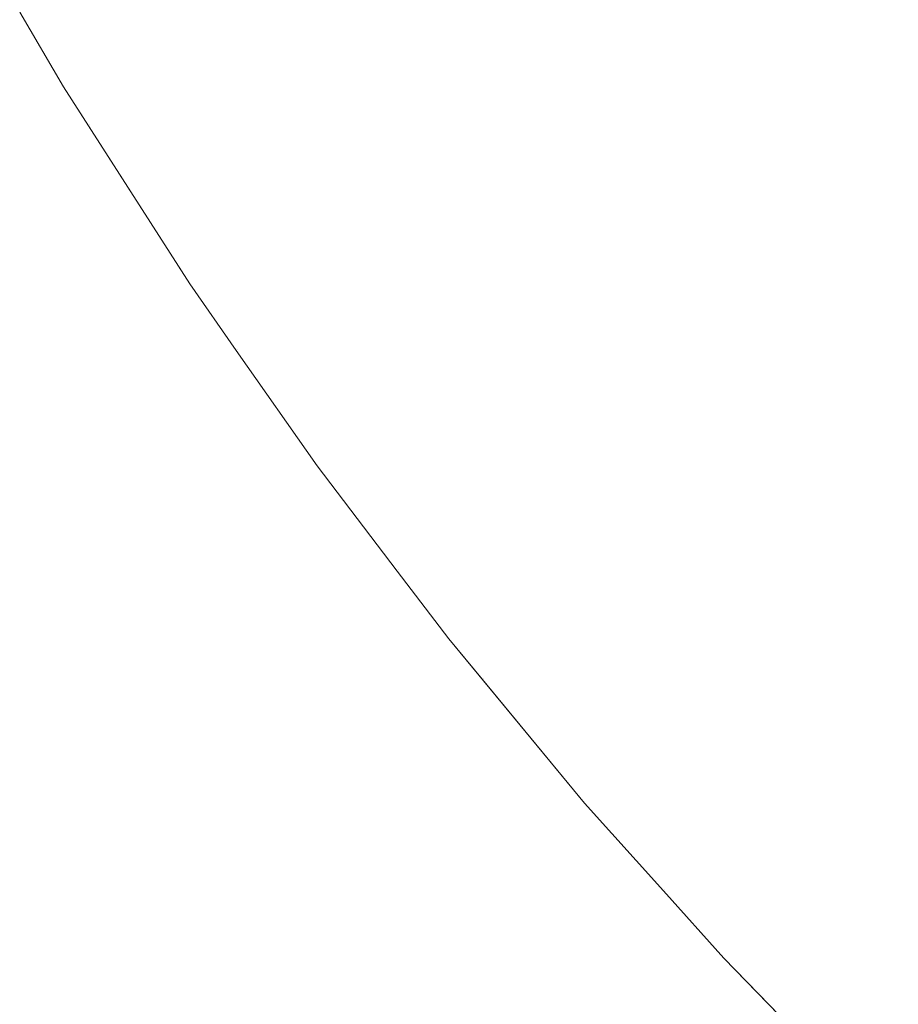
# Model space of a CAD drawing. Header units: centimetres. Extents: x -21.6 to 22.7, y 4.2 to 6.
# Tile 2 of 256: x -21.5711 to -21.5556, y 4.2247 to 4.2421. Entities that reach past the tile are written whole.
import ezdxf

# ---------------------------------------------------------------- set-up
doc = ezdxf.new("R2010")
doc.units = ezdxf.units.CM
doc.header["$LTSCALE"] = 2.54
doc.layers.add('Lucido design-1', color=7, linetype='Continuous')

# ---------------------------------------------------------------- blocks, each defined once
blk = doc.blocks.new('Gruppo-3-1')
at = {"color": 7, "linetype": 'Continuous', "lineweight": 9}
for points, invisible_edges in [([(-21.561847, 4.244675, -2276.277736), (-21.562683, 4.243881, -2276.280418), (-21.561471, 4.242083, -2276.280418), (-21.560653, 4.242903, -2276.277736)], 15), ([(-21.561847, 4.244675, -2276.966604), (-21.560653, 4.242903, -2276.966604), (-21.561471, 4.242083, -2276.963922), (-21.562683, 4.243881, -2276.963922)], 15), ([(-21.558885, 4.244673, -2276.272546), (-21.55979, 4.243767, -2276.275111), (-21.558563, 4.242038, -2276.275111), (-21.557677, 4.242972, -2276.272546)], 15), ([(-21.558563, 4.242038, -2276.969229), (-21.55979, 4.243767, -2276.969229), (-21.558885, 4.244673, -2276.971794), (-21.557677, 4.242972, -2276.971794)], 15), ([(-21.569049, 4.244002, -2276.297555), (-21.567869, 4.242058, -2276.297555), (-21.567336, 4.242539, -2276.29459), (-21.568507, 4.244467, -2276.29459)], 15), ([(-21.567336, 4.242539, -2276.94975), (-21.567869, 4.242058, -2276.946785), (-21.569049, 4.244002, -2276.946785), (-21.568507, 4.244467, -2276.94975)], 15), ([(-21.564897, 4.241776, -2276.288781), (-21.564209, 4.24243, -2276.285944), (-21.565398, 4.244287, -2276.285944), (-21.566099, 4.243655, -2276.288781)], 15), ([(-21.564897, 4.241776, -2276.955559), (-21.566099, 4.243655, -2276.955559), (-21.565398, 4.244287, -2276.958396), (-21.564209, 4.24243, -2276.958396)], 15), ([(-21.569532, 4.243589, -2276.300554), (-21.568342, 4.241631, -2276.300554), (-21.567869, 4.242058, -2276.297555), (-21.569049, 4.244002, -2276.297555)], 15), ([(-21.569532, 4.243589, -2276.943786), (-21.569049, 4.244002, -2276.946785), (-21.567869, 4.242058, -2276.946785), (-21.568342, 4.241631, -2276.943786)], 15), ([(-21.556418, 4.241289, -2276.272546), (-21.555515, 4.242293, -2276.270043), (-21.556753, 4.243947, -2276.270043), (-21.557677, 4.242972, -2276.272546)], 15), ([(-21.556753, 4.243947, -2276.974297), (-21.555515, 4.242293, -2276.974297), (-21.556418, 4.241289, -2276.971794), (-21.557677, 4.242972, -2276.971794)], 15), ([(-21.562243, 4.241311, -2276.283155), (-21.561471, 4.242083, -2276.280418), (-21.562683, 4.243881, -2276.280418), (-21.563471, 4.243132, -2276.283155)], 15), ([(-21.562683, 4.243881, -2276.963922), (-21.561471, 4.242083, -2276.963922), (-21.562243, 4.241311, -2276.961185), (-21.563471, 4.243132, -2276.961185)], 15), ([(-21.559406, 4.241147, -2276.277736), (-21.558563, 4.242038, -2276.275111), (-21.55979, 4.243767, -2276.275111), (-21.560653, 4.242903, -2276.277736)], 15), ([(-21.559406, 4.241147, -2276.966604), (-21.560653, 4.242903, -2276.966604), (-21.55979, 4.243767, -2276.969229), (-21.558563, 4.242038, -2276.969229)], 15), ([(-21.569953, 4.243228, -2276.303583), (-21.568756, 4.241258, -2276.303583), (-21.568342, 4.241631, -2276.300554), (-21.569532, 4.243589, -2276.300554)], 15), ([(-21.568342, 4.241631, -2276.943786), (-21.568756, 4.241258, -2276.940757), (-21.569953, 4.243228, -2276.940757), (-21.569532, 4.243589, -2276.943786)], 15), ([(-21.566099, 4.243655, -2276.288781), (-21.566745, 4.243072, -2276.291665), (-21.565531, 4.241174, -2276.291665), (-21.564897, 4.241776, -2276.288781)], 15), ([(-21.565531, 4.241174, -2276.952675), (-21.566745, 4.243072, -2276.952675), (-21.566099, 4.243655, -2276.955559), (-21.564897, 4.241776, -2276.955559)], 15), ([(-21.570311, 4.242921, -2276.30664), (-21.569108, 4.24094, -2276.30664), (-21.568756, 4.241258, -2276.303583), (-21.569953, 4.243228, -2276.303583)], 15), ([(-21.570311, 4.242921, -2276.9377), (-21.569953, 4.243228, -2276.940757), (-21.568756, 4.241258, -2276.940757), (-21.569108, 4.24094, -2276.9377)], 15), ([(-21.56611, 4.240623, -2276.29459), (-21.565531, 4.241174, -2276.291665), (-21.566745, 4.243072, -2276.291665), (-21.567336, 4.242539, -2276.29459)], 15), ([(-21.56611, 4.240623, -2276.94975), (-21.567336, 4.242539, -2276.94975), (-21.566745, 4.243072, -2276.952675), (-21.565531, 4.241174, -2276.952675)], 15), ([(-21.563471, 4.243132, -2276.283155), (-21.564209, 4.24243, -2276.285944), (-21.562967, 4.240586, -2276.285944), (-21.562243, 4.241311, -2276.283155)], 15), ([(-21.563471, 4.243132, -2276.961185), (-21.562243, 4.241311, -2276.961185), (-21.562967, 4.240586, -2276.958396), (-21.564209, 4.24243, -2276.958396)], 15), ([(-21.570606, 4.242669, -2276.309719), (-21.569397, 4.240679, -2276.309719), (-21.569108, 4.24094, -2276.30664), (-21.570311, 4.242921, -2276.30664)], 15), ([(-21.569108, 4.24094, -2276.9377), (-21.569397, 4.240679, -2276.934621), (-21.570606, 4.242669, -2276.934621), (-21.570311, 4.242921, -2276.9377)], 15), ([(-21.560653, 4.242903, -2276.277736), (-21.561471, 4.242083, -2276.280418), (-21.560207, 4.240303, -2276.280418), (-21.559406, 4.241147, -2276.277736)], 15), ([(-21.560207, 4.240303, -2276.963922), (-21.561471, 4.242083, -2276.963922), (-21.560653, 4.242903, -2276.966604), (-21.559406, 4.241147, -2276.966604)], 15), ([(-21.557677, 4.242972, -2276.272546), (-21.558563, 4.242038, -2276.275111), (-21.557283, 4.240328, -2276.275111), (-21.556418, 4.241289, -2276.272546)], 15), ([(-21.557677, 4.242972, -2276.971794), (-21.556418, 4.241289, -2276.971794), (-21.557283, 4.240328, -2276.969229), (-21.558563, 4.242038, -2276.969229)], 15), ([(-21.570836, 4.242472, -2276.312816), (-21.569623, 4.240475, -2276.312816), (-21.569397, 4.240679, -2276.309719), (-21.570606, 4.242669, -2276.309719)], 15), ([(-21.570836, 4.242472, -2276.931524), (-21.570606, 4.242669, -2276.934621), (-21.569397, 4.240679, -2276.934621), (-21.569623, 4.240475, -2276.931524)], 15), ([(-21.567336, 4.242539, -2276.29459), (-21.567869, 4.242058, -2276.297555), (-21.566632, 4.240126, -2276.297555), (-21.56611, 4.240623, -2276.29459)], 15), ([(-21.566632, 4.240126, -2276.946785), (-21.567869, 4.242058, -2276.946785), (-21.567336, 4.242539, -2276.94975), (-21.56611, 4.240623, -2276.94975)], 15), ([(-21.5711, 4.242246, -2276.319046), (-21.569882, 4.240241, -2276.319046), (-21.569785, 4.240329, -2276.315926), (-21.571001, 4.242331, -2276.315926)], 15), ([(-21.5711, 4.242246, -2276.925294), (-21.571001, 4.242331, -2276.928414), (-21.569785, 4.240329, -2276.928414), (-21.569882, 4.240241, -2276.925294)], 15), ([(-21.571001, 4.242331, -2276.315926), (-21.569785, 4.240329, -2276.315926), (-21.569623, 4.240475, -2276.312816), (-21.570836, 4.242472, -2276.312816)], 15), ([(-21.569623, 4.240475, -2276.931524), (-21.569785, 4.240329, -2276.928414), (-21.571001, 4.242331, -2276.928414), (-21.570836, 4.242472, -2276.931524)], 15), ([(-21.56364, 4.239912, -2276.288781), (-21.562967, 4.240586, -2276.285944), (-21.564209, 4.24243, -2276.285944), (-21.564897, 4.241776, -2276.288781)], 15), ([(-21.564209, 4.24243, -2276.958396), (-21.562967, 4.240586, -2276.958396), (-21.56364, 4.239912, -2276.955559), (-21.564897, 4.241776, -2276.955559)], 15), ([(-21.5711, 4.242246, -2276.319046), (-21.571116, 4.242227, -2276.32217), (-21.570345, 4.240908, -2276.32217)], 9), ([(-21.570345, 4.240908, -2276.92217), (-21.571116, 4.242227, -2276.92217), (-21.5711, 4.242246, -2276.925294)], 10), ([(-21.571116, 4.242227, -2276.92217), (-21.570345, 4.240908, -2276.92217), (-21.570345, 4.240908, -2276.32217), (-21.571116, 4.242227, -2276.32217)], 10), ([(-21.570345, 4.240908, -2276.32217), (-21.569882, 4.240241, -2276.319046), (-21.5711, 4.242246, -2276.319046)], 11), ([(-21.5711, 4.242246, -2276.925294), (-21.569882, 4.240241, -2276.925294), (-21.570345, 4.240908, -2276.92217)], 11), ([(-21.555108, 4.239628, -2276.272546), (-21.554227, 4.24066, -2276.270043), (-21.555515, 4.242293, -2276.270043), (-21.556418, 4.241289, -2276.272546)], 15), ([(-21.555108, 4.239628, -2276.971794), (-21.556418, 4.241289, -2276.971794), (-21.555515, 4.242293, -2276.974297), (-21.554227, 4.24066, -2276.974297)], 15), ([(-21.567097, 4.239684, -2276.300554), (-21.566632, 4.240126, -2276.297555), (-21.567869, 4.242058, -2276.297555), (-21.568342, 4.241631, -2276.300554)], 15), ([(-21.567097, 4.239684, -2276.943786), (-21.568342, 4.241631, -2276.943786), (-21.567869, 4.242058, -2276.946785), (-21.566632, 4.240126, -2276.946785)], 15), ([(-21.560962, 4.239506, -2276.283155), (-21.560207, 4.240303, -2276.280418), (-21.561471, 4.242083, -2276.280418), (-21.562243, 4.241311, -2276.283155)], 15), ([(-21.560962, 4.239506, -2276.961185), (-21.562243, 4.241311, -2276.961185), (-21.561471, 4.242083, -2276.963922), (-21.560207, 4.240303, -2276.963922)], 15), ([(-21.558107, 4.239411, -2276.277736), (-21.557283, 4.240328, -2276.275111), (-21.558563, 4.242038, -2276.275111), (-21.559406, 4.241147, -2276.277736)], 15), ([(-21.558563, 4.242038, -2276.969229), (-21.557283, 4.240328, -2276.969229), (-21.558107, 4.239411, -2276.966604), (-21.559406, 4.241147, -2276.966604)], 15), ([(-21.568342, 4.241631, -2276.300554), (-21.568756, 4.241258, -2276.303583), (-21.567503, 4.239299, -2276.303583), (-21.567097, 4.239684, -2276.300554)], 15), ([(-21.567503, 4.239299, -2276.940757), (-21.568756, 4.241258, -2276.940757), (-21.568342, 4.241631, -2276.943786), (-21.567097, 4.239684, -2276.943786)], 15), ([(-21.564897, 4.241776, -2276.288781), (-21.565531, 4.241174, -2276.291665), (-21.564261, 4.23929, -2276.291665), (-21.56364, 4.239912, -2276.288781)], 15), ([(-21.564897, 4.241776, -2276.955559), (-21.56364, 4.239912, -2276.955559), (-21.564261, 4.23929, -2276.952675), (-21.565531, 4.241174, -2276.952675)], 15), ([(-21.562243, 4.241311, -2276.283155), (-21.562967, 4.240586, -2276.285944), (-21.56167, 4.23876, -2276.285944), (-21.560962, 4.239506, -2276.283155)], 15), ([(-21.56167, 4.23876, -2276.958396), (-21.562967, 4.240586, -2276.958396), (-21.562243, 4.241311, -2276.961185), (-21.560962, 4.239506, -2276.961185)], 15), ([(-21.556418, 4.241289, -2276.272546), (-21.557283, 4.240328, -2276.275111), (-21.555951, 4.238639, -2276.275111), (-21.555108, 4.239628, -2276.272546)], 15), ([(-21.555951, 4.238639, -2276.969229), (-21.557283, 4.240328, -2276.969229), (-21.556418, 4.241289, -2276.971794), (-21.555108, 4.239628, -2276.971794)], 15), ([(-21.567848, 4.238971, -2276.30664), (-21.567503, 4.239299, -2276.303583), (-21.568756, 4.241258, -2276.303583), (-21.569108, 4.24094, -2276.30664)], 15), ([(-21.567848, 4.238971, -2276.9377), (-21.569108, 4.24094, -2276.9377), (-21.568756, 4.241258, -2276.940757), (-21.567503, 4.239299, -2276.940757)], 15), ([(-21.564828, 4.238722, -2276.29459), (-21.564261, 4.23929, -2276.291665), (-21.565531, 4.241174, -2276.291665), (-21.56611, 4.240623, -2276.29459)], 15), ([(-21.565531, 4.241174, -2276.952675), (-21.564261, 4.23929, -2276.952675), (-21.564828, 4.238722, -2276.94975), (-21.56611, 4.240623, -2276.94975)], 15), ([(-21.559406, 4.241147, -2276.277736), (-21.560207, 4.240303, -2276.280418), (-21.558889, 4.238542, -2276.280418), (-21.558107, 4.239411, -2276.277736)], 15), ([(-21.559406, 4.241147, -2276.966604), (-21.558107, 4.239411, -2276.966604), (-21.558889, 4.238542, -2276.963922), (-21.560207, 4.240303, -2276.963922)], 15), ([(-21.569108, 4.24094, -2276.30664), (-21.569397, 4.240679, -2276.309719), (-21.568132, 4.238701, -2276.309719), (-21.567848, 4.238971, -2276.30664)], 15), ([(-21.568132, 4.238701, -2276.934621), (-21.569397, 4.240679, -2276.934621), (-21.569108, 4.24094, -2276.9377), (-21.567848, 4.238971, -2276.9377)], 15), ([(-21.570345, 4.240908, -2276.32217), (-21.569903, 4.240219, -2276.32217), (-21.569882, 4.240241, -2276.319046)], 10), ([(-21.570345, 4.240908, -2276.92217), (-21.568114, 4.237427, -2276.92217), (-21.568114, 4.237427, -2276.32217), (-21.569903, 4.240219, -2276.32217)], 10), ([(-21.569903, 4.240219, -2276.32217), (-21.570345, 4.240908, -2276.32217), (-21.570345, 4.240908, -2276.92217)], 10), ([(-21.568114, 4.237427, -2276.92217), (-21.570345, 4.240908, -2276.92217), (-21.569882, 4.240241, -2276.925294), (-21.568607, 4.238249, -2276.925294)], 14), ([(-21.568353, 4.238491, -2276.312816), (-21.568132, 4.238701, -2276.309719), (-21.569397, 4.240679, -2276.309719), (-21.569623, 4.240475, -2276.312816)], 15), ([(-21.568353, 4.238491, -2276.931524), (-21.569623, 4.240475, -2276.931524), (-21.569397, 4.240679, -2276.934621), (-21.568132, 4.238701, -2276.934621)], 15), ([(-21.56611, 4.240623, -2276.29459), (-21.566632, 4.240126, -2276.297555), (-21.56534, 4.238209, -2276.297555), (-21.564828, 4.238722, -2276.29459)], 15), ([(-21.56611, 4.240623, -2276.94975), (-21.564828, 4.238722, -2276.94975), (-21.56534, 4.238209, -2276.946785), (-21.566632, 4.240126, -2276.946785)], 15), ([(-21.562328, 4.238065, -2276.288781), (-21.56167, 4.23876, -2276.285944), (-21.562967, 4.240586, -2276.285944), (-21.56364, 4.239912, -2276.288781)], 15), ([(-21.562328, 4.238065, -2276.955559), (-21.56364, 4.239912, -2276.955559), (-21.562967, 4.240586, -2276.958396), (-21.56167, 4.23876, -2276.958396)], 15), ([(-21.569623, 4.240475, -2276.312816), (-21.569785, 4.240329, -2276.315926), (-21.568512, 4.23834, -2276.315926), (-21.568353, 4.238491, -2276.312816)], 15), ([(-21.568512, 4.23834, -2276.928414), (-21.569785, 4.240329, -2276.928414), (-21.569623, 4.240475, -2276.931524), (-21.568353, 4.238491, -2276.931524)], 15), ([(-21.569882, 4.240241, -2276.319046), (-21.569903, 4.240219, -2276.32217), (-21.568114, 4.237427, -2276.32217), (-21.568607, 4.238249, -2276.319046)], 13), ([(-21.568607, 4.238249, -2276.319046), (-21.568512, 4.23834, -2276.315926), (-21.569785, 4.240329, -2276.315926), (-21.569882, 4.240241, -2276.319046)], 15), ([(-21.568607, 4.238249, -2276.925294), (-21.569882, 4.240241, -2276.925294), (-21.569785, 4.240329, -2276.928414), (-21.568512, 4.23834, -2276.928414)], 15), ([(-21.559627, 4.237722, -2276.283155), (-21.558889, 4.238542, -2276.280418), (-21.560207, 4.240303, -2276.280418), (-21.560962, 4.239506, -2276.283155)], 15), ([(-21.560207, 4.240303, -2276.963922), (-21.558889, 4.238542, -2276.963922), (-21.559627, 4.237722, -2276.961185), (-21.560962, 4.239506, -2276.961185)], 15), ([(-21.556755, 4.237697, -2276.277736), (-21.555951, 4.238639, -2276.275111), (-21.557283, 4.240328, -2276.275111), (-21.558107, 4.239411, -2276.277736)], 15), ([(-21.556755, 4.237697, -2276.966604), (-21.558107, 4.239411, -2276.966604), (-21.557283, 4.240328, -2276.969229), (-21.555951, 4.238639, -2276.969229)], 15), ([(-21.565796, 4.237753, -2276.300554), (-21.56534, 4.238209, -2276.297555), (-21.566632, 4.240126, -2276.297555), (-21.567097, 4.239684, -2276.300554)], 15), ([(-21.566632, 4.240126, -2276.946785), (-21.56534, 4.238209, -2276.946785), (-21.565796, 4.237753, -2276.943786), (-21.567097, 4.239684, -2276.943786)], 15), ([(-21.56364, 4.239912, -2276.288781), (-21.564261, 4.23929, -2276.291665), (-21.562936, 4.237424, -2276.291665), (-21.562328, 4.238065, -2276.288781)], 15), ([(-21.562936, 4.237424, -2276.952675), (-21.564261, 4.23929, -2276.952675), (-21.56364, 4.239912, -2276.955559), (-21.562328, 4.238065, -2276.955559)], 15), ([(-21.567097, 4.239684, -2276.300554), (-21.567503, 4.239299, -2276.303583), (-21.566193, 4.237356, -2276.303583), (-21.565796, 4.237753, -2276.300554)], 15), ([(-21.567097, 4.239684, -2276.943786), (-21.565796, 4.237753, -2276.943786), (-21.566193, 4.237356, -2276.940757), (-21.567503, 4.239299, -2276.940757)], 15), ([(-21.555108, 4.239628, -2276.272546), (-21.555951, 4.238639, -2276.275111), (-21.554568, 4.236975, -2276.275111), (-21.553747, 4.237991, -2276.272546)], 15), ([(-21.555108, 4.239628, -2276.971794), (-21.553747, 4.237991, -2276.971794), (-21.554568, 4.236975, -2276.969229), (-21.555951, 4.238639, -2276.969229)], 15), ([(-21.560962, 4.239506, -2276.283155), (-21.56167, 4.23876, -2276.285944), (-21.560318, 4.236953, -2276.285944), (-21.559627, 4.237722, -2276.283155)], 15), ([(-21.560962, 4.239506, -2276.961185), (-21.559627, 4.237722, -2276.961185), (-21.560318, 4.236953, -2276.958396), (-21.56167, 4.23876, -2276.958396)], 15), ([(-21.558107, 4.239411, -2276.277736), (-21.558889, 4.238542, -2276.280418), (-21.557518, 4.236803, -2276.280418), (-21.556755, 4.237697, -2276.277736)], 15), ([(-21.557518, 4.236803, -2276.963922), (-21.558889, 4.238542, -2276.963922), (-21.558107, 4.239411, -2276.966604), (-21.556755, 4.237697, -2276.966604)], 15), ([(-21.566531, 4.237017, -2276.30664), (-21.566193, 4.237356, -2276.303583), (-21.567503, 4.239299, -2276.303583), (-21.567848, 4.238971, -2276.30664)], 15), ([(-21.567503, 4.239299, -2276.940757), (-21.566193, 4.237356, -2276.940757), (-21.566531, 4.237017, -2276.9377), (-21.567848, 4.238971, -2276.9377)], 15), ([(-21.563491, 4.236838, -2276.29459), (-21.562936, 4.237424, -2276.291665), (-21.564261, 4.23929, -2276.291665), (-21.564828, 4.238722, -2276.29459)], 15), ([(-21.563491, 4.236838, -2276.94975), (-21.564828, 4.238722, -2276.94975), (-21.564261, 4.23929, -2276.952675), (-21.562936, 4.237424, -2276.952675)], 15), ([(-21.567848, 4.238971, -2276.30664), (-21.568132, 4.238701, -2276.309719), (-21.566809, 4.236739, -2276.309719), (-21.566531, 4.237017, -2276.30664)], 15), ([(-21.567848, 4.238971, -2276.9377), (-21.566531, 4.237017, -2276.9377), (-21.566809, 4.236739, -2276.934621), (-21.568132, 4.238701, -2276.934621)], 15), ([(-21.567026, 4.236521, -2276.312816), (-21.566809, 4.236739, -2276.309719), (-21.568132, 4.238701, -2276.309719), (-21.568353, 4.238491, -2276.312816)], 15), ([(-21.568132, 4.238701, -2276.934621), (-21.566809, 4.236739, -2276.934621), (-21.567026, 4.236521, -2276.931524), (-21.568353, 4.238491, -2276.931524)], 15), ([(-21.564828, 4.238722, -2276.29459), (-21.56534, 4.238209, -2276.297555), (-21.563992, 4.23631, -2276.297555), (-21.563491, 4.236838, -2276.29459)], 15), ([(-21.563992, 4.23631, -2276.946785), (-21.56534, 4.238209, -2276.946785), (-21.564828, 4.238722, -2276.94975), (-21.563491, 4.236838, -2276.94975)], 15), ([(-21.560961, 4.236238, -2276.288781), (-21.560318, 4.236953, -2276.285944), (-21.56167, 4.23876, -2276.285944), (-21.562328, 4.238065, -2276.288781)], 15), ([(-21.56167, 4.23876, -2276.958396), (-21.560318, 4.236953, -2276.958396), (-21.560961, 4.236238, -2276.955559), (-21.562328, 4.238065, -2276.955559)], 15), ([(-21.558237, 4.23596, -2276.283155), (-21.557518, 4.236803, -2276.280418), (-21.558889, 4.238542, -2276.280418), (-21.559627, 4.237722, -2276.283155)], 15), ([(-21.558237, 4.23596, -2276.961185), (-21.559627, 4.237722, -2276.961185), (-21.558889, 4.238542, -2276.963922), (-21.557518, 4.236803, -2276.963922)], 15), ([(-21.555351, 4.236008, -2276.277736), (-21.554568, 4.236975, -2276.275111), (-21.555951, 4.238639, -2276.275111), (-21.556755, 4.237697, -2276.277736)], 15), ([(-21.555951, 4.238639, -2276.969229), (-21.554568, 4.236975, -2276.969229), (-21.555351, 4.236008, -2276.966604), (-21.556755, 4.237697, -2276.966604)], 15), ([(-21.567275, 4.236272, -2276.319046), (-21.567181, 4.236366, -2276.315926), (-21.568512, 4.23834, -2276.315926), (-21.568607, 4.238249, -2276.319046)], 15), ([(-21.568512, 4.23834, -2276.928414), (-21.567181, 4.236366, -2276.928414), (-21.567275, 4.236272, -2276.925294), (-21.568607, 4.238249, -2276.925294)], 15), ([(-21.568353, 4.238491, -2276.312816), (-21.568512, 4.23834, -2276.315926), (-21.567181, 4.236366, -2276.315926), (-21.567026, 4.236521, -2276.312816)], 15), ([(-21.568353, 4.238491, -2276.931524), (-21.567026, 4.236521, -2276.931524), (-21.567181, 4.236366, -2276.928414), (-21.568512, 4.23834, -2276.928414)], 15), ([(-21.567275, 4.236272, -2276.319046), (-21.568607, 4.238249, -2276.319046), (-21.568114, 4.237427, -2276.32217)], 11), ([(-21.568114, 4.237427, -2276.92217), (-21.568607, 4.238249, -2276.925294), (-21.567275, 4.236272, -2276.925294)], 11), ([(-21.564437, 4.23584, -2276.300554), (-21.563992, 4.23631, -2276.297555), (-21.56534, 4.238209, -2276.297555), (-21.565796, 4.237753, -2276.300554)], 15), ([(-21.564437, 4.23584, -2276.943786), (-21.565796, 4.237753, -2276.943786), (-21.56534, 4.238209, -2276.946785), (-21.563992, 4.23631, -2276.946785)], 15), ([(-21.562328, 4.238065, -2276.288781), (-21.562936, 4.237424, -2276.291665), (-21.561555, 4.235578, -2276.291665), (-21.560961, 4.236238, -2276.288781)], 15), ([(-21.562328, 4.238065, -2276.955559), (-21.560961, 4.236238, -2276.955559), (-21.561555, 4.235578, -2276.952675), (-21.562936, 4.237424, -2276.952675)], 15), ([(-21.565796, 4.237753, -2276.300554), (-21.566193, 4.237356, -2276.303583), (-21.564826, 4.23543, -2276.303583), (-21.564437, 4.23584, -2276.300554)], 15), ([(-21.564826, 4.23543, -2276.940757), (-21.566193, 4.237356, -2276.940757), (-21.565796, 4.237753, -2276.943786), (-21.564437, 4.23584, -2276.943786)], 15), ([(-21.559627, 4.237722, -2276.283155), (-21.560318, 4.236953, -2276.285944), (-21.558912, 4.23517, -2276.285944), (-21.558237, 4.23596, -2276.283155)], 15), ([(-21.558912, 4.23517, -2276.958396), (-21.560318, 4.236953, -2276.958396), (-21.559627, 4.237722, -2276.961185), (-21.558237, 4.23596, -2276.961185)], 15), ([(-21.556755, 4.237697, -2276.277736), (-21.557518, 4.236803, -2276.280418), (-21.556093, 4.23509, -2276.280418), (-21.555351, 4.236008, -2276.277736)], 15), ([(-21.556755, 4.237697, -2276.966604), (-21.555351, 4.236008, -2276.966604), (-21.556093, 4.23509, -2276.963922), (-21.557518, 4.236803, -2276.963922)], 15), ([(-21.568114, 4.237427, -2276.32217), (-21.567291, 4.236251, -2276.32217), (-21.567275, 4.236272, -2276.319046)], 10), ([(-21.567291, 4.236251, -2276.32217), (-21.568114, 4.237427, -2276.32217), (-21.568114, 4.237427, -2276.92217), (-21.567291, 4.236251, -2276.92217)], 10), ([(-21.567275, 4.236272, -2276.925294), (-21.567291, 4.236251, -2276.92217), (-21.568114, 4.237427, -2276.92217)], 9), ([(-21.565156, 4.235081, -2276.30664), (-21.564826, 4.23543, -2276.303583), (-21.566193, 4.237356, -2276.303583), (-21.566531, 4.237017, -2276.30664)], 15), ([(-21.565156, 4.235081, -2276.9377), (-21.566531, 4.237017, -2276.9377), (-21.566193, 4.237356, -2276.940757), (-21.564826, 4.23543, -2276.940757)], 15), ([(-21.562097, 4.234975, -2276.29459), (-21.561555, 4.235578, -2276.291665), (-21.562936, 4.237424, -2276.291665), (-21.563491, 4.236838, -2276.29459)], 15), ([(-21.562936, 4.237424, -2276.952675), (-21.561555, 4.235578, -2276.952675), (-21.562097, 4.234975, -2276.94975), (-21.563491, 4.236838, -2276.94975)], 15), ([(-21.566531, 4.237017, -2276.30664), (-21.566809, 4.236739, -2276.309719), (-21.565428, 4.234794, -2276.309719), (-21.565156, 4.235081, -2276.30664)], 15), ([(-21.565428, 4.234794, -2276.934621), (-21.566809, 4.236739, -2276.934621), (-21.566531, 4.237017, -2276.9377), (-21.565156, 4.235081, -2276.9377)], 15), ([(-21.559539, 4.234434, -2276.288781), (-21.558912, 4.23517, -2276.285944), (-21.560318, 4.236953, -2276.285944), (-21.560961, 4.236238, -2276.288781)], 15), ([(-21.559539, 4.234434, -2276.955559), (-21.560961, 4.236238, -2276.955559), (-21.560318, 4.236953, -2276.958396), (-21.558912, 4.23517, -2276.958396)], 15), ([(-21.563491, 4.236838, -2276.29459), (-21.563992, 4.23631, -2276.297555), (-21.562586, 4.234431, -2276.297555), (-21.562097, 4.234975, -2276.29459)], 15), ([(-21.563491, 4.236838, -2276.94975), (-21.562097, 4.234975, -2276.94975), (-21.562586, 4.234431, -2276.946785), (-21.563992, 4.23631, -2276.946785)], 15), ([(-21.556793, 4.234224, -2276.283155), (-21.556093, 4.23509, -2276.280418), (-21.557518, 4.236803, -2276.280418), (-21.558237, 4.23596, -2276.283155)], 15), ([(-21.557518, 4.236803, -2276.963922), (-21.556093, 4.23509, -2276.963922), (-21.556793, 4.234224, -2276.961185), (-21.558237, 4.23596, -2276.961185)], 15), ([(-21.56564, 4.23457, -2276.312816), (-21.565428, 4.234794, -2276.309719), (-21.566809, 4.236739, -2276.309719), (-21.567026, 4.236521, -2276.312816)], 15), ([(-21.56564, 4.23457, -2276.931524), (-21.567026, 4.236521, -2276.931524), (-21.566809, 4.236739, -2276.934621), (-21.565428, 4.234794, -2276.934621)], 15), ([(-21.567026, 4.236521, -2276.312816), (-21.567181, 4.236366, -2276.315926), (-21.565793, 4.23441, -2276.315926), (-21.56564, 4.23457, -2276.312816)], 15), ([(-21.565793, 4.23441, -2276.928414), (-21.567181, 4.236366, -2276.928414), (-21.567026, 4.236521, -2276.931524), (-21.56564, 4.23457, -2276.931524)], 15), ([(-21.567275, 4.236272, -2276.319046), (-21.567291, 4.236251, -2276.32217), (-21.565864, 4.234212, -2276.32217), (-21.565884, 4.234313, -2276.319046)], 13), ([(-21.565864, 4.234212, -2276.92217), (-21.567291, 4.236251, -2276.92217), (-21.567275, 4.236272, -2276.925294), (-21.565884, 4.234313, -2276.925294)], 14), ([(-21.567291, 4.236251, -2276.92217), (-21.565864, 4.234212, -2276.92217), (-21.565864, 4.234212, -2276.32217), (-21.567291, 4.236251, -2276.32217)], 10), ([(-21.565884, 4.234313, -2276.319046), (-21.565793, 4.23441, -2276.315926), (-21.567181, 4.236366, -2276.315926), (-21.567275, 4.236272, -2276.319046)], 15), ([(-21.565884, 4.234313, -2276.925294), (-21.567275, 4.236272, -2276.925294), (-21.567181, 4.236366, -2276.928414), (-21.565793, 4.23441, -2276.928414)], 15), ([(-21.563021, 4.233948, -2276.300554), (-21.562586, 4.234431, -2276.297555), (-21.563992, 4.23631, -2276.297555), (-21.564437, 4.23584, -2276.300554)], 15), ([(-21.563992, 4.23631, -2276.946785), (-21.562586, 4.234431, -2276.946785), (-21.563021, 4.233948, -2276.943786), (-21.564437, 4.23584, -2276.943786)], 15), ([(-21.560961, 4.236238, -2276.288781), (-21.561555, 4.235578, -2276.291665), (-21.560118, 4.233756, -2276.291665), (-21.559539, 4.234434, -2276.288781)], 15), ([(-21.560118, 4.233756, -2276.952675), (-21.561555, 4.235578, -2276.952675), (-21.560961, 4.236238, -2276.955559), (-21.559539, 4.234434, -2276.955559)], 15), ([(-21.558237, 4.23596, -2276.283155), (-21.558912, 4.23517, -2276.285944), (-21.55745, 4.233412, -2276.285944), (-21.556793, 4.234224, -2276.283155)], 15), ([(-21.558237, 4.23596, -2276.961185), (-21.556793, 4.234224, -2276.961185), (-21.55745, 4.233412, -2276.958396), (-21.558912, 4.23517, -2276.958396)], 15), ([(-21.555351, 4.236008, -2276.277736), (-21.556093, 4.23509, -2276.280418), (-21.554614, 4.233404, -2276.280418), (-21.553893, 4.234346, -2276.277736)], 15), ([(-21.554614, 4.233404, -2276.963922), (-21.556093, 4.23509, -2276.963922), (-21.555351, 4.236008, -2276.966604), (-21.553893, 4.234346, -2276.966604)], 15), ([(-21.564437, 4.23584, -2276.300554), (-21.564826, 4.23543, -2276.303583), (-21.563401, 4.233526, -2276.303583), (-21.563021, 4.233948, -2276.300554)], 15), ([(-21.564437, 4.23584, -2276.943786), (-21.563021, 4.233948, -2276.943786), (-21.563401, 4.233526, -2276.940757), (-21.564826, 4.23543, -2276.940757)], 15), ([(-21.560646, 4.233136, -2276.29459), (-21.560118, 4.233756, -2276.291665), (-21.561555, 4.235578, -2276.291665), (-21.562097, 4.234975, -2276.29459)], 15), ([(-21.560646, 4.233136, -2276.94975), (-21.562097, 4.234975, -2276.94975), (-21.561555, 4.235578, -2276.952675), (-21.560118, 4.233756, -2276.952675)], 15), ([(-21.563724, 4.233167, -2276.30664), (-21.563401, 4.233526, -2276.303583), (-21.564826, 4.23543, -2276.303583), (-21.565156, 4.235081, -2276.30664)], 15), ([(-21.564826, 4.23543, -2276.940757), (-21.563401, 4.233526, -2276.940757), (-21.563724, 4.233167, -2276.9377), (-21.565156, 4.235081, -2276.9377)], 15), ([(-21.565156, 4.235081, -2276.30664), (-21.565428, 4.234794, -2276.309719), (-21.563989, 4.232871, -2276.309719), (-21.563724, 4.233167, -2276.30664)], 15), ([(-21.565156, 4.235081, -2276.9377), (-21.563724, 4.233167, -2276.9377), (-21.563989, 4.232871, -2276.934621), (-21.565428, 4.234794, -2276.934621)], 15), ([(-21.558061, 4.232657, -2276.288781), (-21.55745, 4.233412, -2276.285944), (-21.558912, 4.23517, -2276.285944), (-21.559539, 4.234434, -2276.288781)], 15), ([(-21.558912, 4.23517, -2276.958396), (-21.55745, 4.233412, -2276.958396), (-21.558061, 4.232657, -2276.955559), (-21.559539, 4.234434, -2276.955559)], 15), ([(-21.555295, 4.232516, -2276.283155), (-21.554614, 4.233404, -2276.280418), (-21.556093, 4.23509, -2276.280418), (-21.556793, 4.234224, -2276.283155)], 15), ([(-21.555295, 4.232516, -2276.961185), (-21.556793, 4.234224, -2276.961185), (-21.556093, 4.23509, -2276.963922), (-21.554614, 4.233404, -2276.963922)], 15), ([(-21.562097, 4.234975, -2276.29459), (-21.562586, 4.234431, -2276.297555), (-21.561124, 4.232577, -2276.297555), (-21.560646, 4.233136, -2276.29459)], 15), ([(-21.561124, 4.232577, -2276.946785), (-21.562586, 4.234431, -2276.946785), (-21.562097, 4.234975, -2276.94975), (-21.560646, 4.233136, -2276.94975)], 15), ([(-21.564197, 4.232641, -2276.312816), (-21.563989, 4.232871, -2276.309719), (-21.565428, 4.234794, -2276.309719), (-21.56564, 4.23457, -2276.312816)], 15), ([(-21.565428, 4.234794, -2276.934621), (-21.563989, 4.232871, -2276.934621), (-21.564197, 4.232641, -2276.931524), (-21.56564, 4.23457, -2276.931524)], 15), ([(-21.56564, 4.23457, -2276.312816), (-21.565793, 4.23441, -2276.315926), (-21.564345, 4.232476, -2276.315926), (-21.564197, 4.232641, -2276.312816)], 15), ([(-21.56564, 4.23457, -2276.931524), (-21.564197, 4.232641, -2276.931524), (-21.564345, 4.232476, -2276.928414), (-21.565793, 4.23441, -2276.928414)], 15), ([(-21.564435, 4.232376, -2276.319046), (-21.564345, 4.232476, -2276.315926), (-21.565793, 4.23441, -2276.315926), (-21.565884, 4.234313, -2276.319046)], 15), ([(-21.565793, 4.23441, -2276.928414), (-21.564345, 4.232476, -2276.928414), (-21.564435, 4.232376, -2276.925294), (-21.565884, 4.234313, -2276.925294)], 15), ([(-21.561548, 4.232079, -2276.300554), (-21.561124, 4.232577, -2276.297555), (-21.562586, 4.234431, -2276.297555), (-21.563021, 4.233948, -2276.300554)], 15), ([(-21.561548, 4.232079, -2276.943786), (-21.563021, 4.233948, -2276.943786), (-21.562586, 4.234431, -2276.946785), (-21.561124, 4.232577, -2276.946785)], 15), ([(-21.559539, 4.234434, -2276.288781), (-21.560118, 4.233756, -2276.291665), (-21.558624, 4.23196, -2276.291665), (-21.558061, 4.232657, -2276.288781)], 15), ([(-21.559539, 4.234434, -2276.955559), (-21.558061, 4.232657, -2276.955559), (-21.558624, 4.23196, -2276.952675), (-21.560118, 4.233756, -2276.952675)], 15), ([(-21.565884, 4.234313, -2276.319046), (-21.565864, 4.234212, -2276.32217), (-21.56445, 4.232354, -2276.32217), (-21.564435, 4.232376, -2276.319046)], 13), ([(-21.565884, 4.234313, -2276.925294), (-21.564435, 4.232376, -2276.925294), (-21.56445, 4.232354, -2276.92217), (-21.565864, 4.234212, -2276.92217)], 11), ([(-21.56445, 4.232354, -2276.32217), (-21.565864, 4.234212, -2276.32217), (-21.565864, 4.234212, -2276.92217), (-21.56445, 4.232354, -2276.92217)], 10), ([(-21.556793, 4.234224, -2276.283155), (-21.55745, 4.233412, -2276.285944), (-21.555933, 4.231683, -2276.285944), (-21.555295, 4.232516, -2276.283155)], 15), ([(-21.555933, 4.231683, -2276.958396), (-21.55745, 4.233412, -2276.958396), (-21.556793, 4.234224, -2276.961185), (-21.555295, 4.232516, -2276.961185)], 15), ([(-21.563021, 4.233948, -2276.300554), (-21.563401, 4.233526, -2276.303583), (-21.561918, 4.231646, -2276.303583), (-21.561548, 4.232079, -2276.300554)], 15), ([(-21.561918, 4.231646, -2276.940757), (-21.563401, 4.233526, -2276.940757), (-21.563021, 4.233948, -2276.943786), (-21.561548, 4.232079, -2276.943786)], 15), ([(-21.559139, 4.231324, -2276.29459), (-21.558624, 4.23196, -2276.291665), (-21.560118, 4.233756, -2276.291665), (-21.560646, 4.233136, -2276.29459)], 15), ([(-21.560118, 4.233756, -2276.952675), (-21.558624, 4.23196, -2276.952675), (-21.559139, 4.231324, -2276.94975), (-21.560646, 4.233136, -2276.94975)], 15), ([(-21.562233, 4.231276, -2276.30664), (-21.561918, 4.231646, -2276.303583), (-21.563401, 4.233526, -2276.303583), (-21.563724, 4.233167, -2276.30664)], 15), ([(-21.562233, 4.231276, -2276.9377), (-21.563724, 4.233167, -2276.9377), (-21.563401, 4.233526, -2276.940757), (-21.561918, 4.231646, -2276.940757)], 15), ([(-21.556527, 4.230909, -2276.288781), (-21.555933, 4.231683, -2276.285944), (-21.55745, 4.233412, -2276.285944), (-21.558061, 4.232657, -2276.288781)], 15), ([(-21.556527, 4.230909, -2276.955559), (-21.558061, 4.232657, -2276.955559), (-21.55745, 4.233412, -2276.958396), (-21.555933, 4.231683, -2276.958396)], 15), ([(-21.563724, 4.233167, -2276.30664), (-21.563989, 4.232871, -2276.309719), (-21.562492, 4.230973, -2276.309719), (-21.562233, 4.231276, -2276.30664)], 15), ([(-21.562492, 4.230973, -2276.934621), (-21.563989, 4.232871, -2276.934621), (-21.563724, 4.233167, -2276.9377), (-21.562233, 4.231276, -2276.9377)], 15), ([(-21.560646, 4.233136, -2276.29459), (-21.561124, 4.232577, -2276.297555), (-21.559604, 4.230749, -2276.297555), (-21.559139, 4.231324, -2276.29459)], 15), ([(-21.560646, 4.233136, -2276.94975), (-21.559139, 4.231324, -2276.94975), (-21.559604, 4.230749, -2276.946785), (-21.561124, 4.232577, -2276.946785)], 15), ([(-21.562694, 4.230736, -2276.312816), (-21.562492, 4.230973, -2276.309719), (-21.563989, 4.232871, -2276.309719), (-21.564197, 4.232641, -2276.312816)], 15), ([(-21.562694, 4.230736, -2276.931524), (-21.564197, 4.232641, -2276.931524), (-21.563989, 4.232871, -2276.934621), (-21.562492, 4.230973, -2276.934621)], 15), ([(-21.564197, 4.232641, -2276.312816), (-21.564345, 4.232476, -2276.315926), (-21.562839, 4.230566, -2276.315926), (-21.562694, 4.230736, -2276.312816)], 15), ([(-21.562839, 4.230566, -2276.928414), (-21.564345, 4.232476, -2276.928414), (-21.564197, 4.232641, -2276.931524), (-21.562694, 4.230736, -2276.931524)], 15), ([(-21.558061, 4.232657, -2276.288781), (-21.558624, 4.23196, -2276.291665), (-21.557075, 4.230194, -2276.291665), (-21.556527, 4.230909, -2276.288781)], 15), ([(-21.557075, 4.230194, -2276.952675), (-21.558624, 4.23196, -2276.952675), (-21.558061, 4.232657, -2276.955559), (-21.556527, 4.230909, -2276.955559)], 15), ([(-21.562926, 4.230464, -2276.319046), (-21.562839, 4.230566, -2276.315926), (-21.564345, 4.232476, -2276.315926), (-21.564435, 4.232376, -2276.319046)], 15), ([(-21.562926, 4.230464, -2276.925294), (-21.564435, 4.232376, -2276.925294), (-21.564345, 4.232476, -2276.928414), (-21.562839, 4.230566, -2276.928414)], 15), ([(-21.560017, 4.230238, -2276.300554), (-21.559604, 4.230749, -2276.297555), (-21.561124, 4.232577, -2276.297555), (-21.561548, 4.232079, -2276.300554)], 15), ([(-21.561124, 4.232577, -2276.946785), (-21.559604, 4.230749, -2276.946785), (-21.560017, 4.230238, -2276.943786), (-21.561548, 4.232079, -2276.943786)], 15), ([(-21.555295, 4.232516, -2276.283155), (-21.555933, 4.231683, -2276.285944), (-21.554361, 4.229987, -2276.285944), (-21.553742, 4.23084, -2276.283155)], 15), ([(-21.555295, 4.232516, -2276.961185), (-21.553742, 4.23084, -2276.961185), (-21.554361, 4.229987, -2276.958396), (-21.555933, 4.231683, -2276.958396)], 15), ([(-21.564435, 4.232376, -2276.319046), (-21.56445, 4.232354, -2276.32217), (-21.563537, 4.231155, -2276.32217)], 9), ([(-21.563537, 4.231155, -2276.92217), (-21.56445, 4.232354, -2276.92217), (-21.564435, 4.232376, -2276.925294)], 10), ([(-21.56445, 4.232354, -2276.92217), (-21.563537, 4.231155, -2276.92217), (-21.563537, 4.231155, -2276.32217), (-21.56445, 4.232354, -2276.32217)], 10), ([(-21.563537, 4.231155, -2276.32217), (-21.562926, 4.230464, -2276.319046), (-21.564435, 4.232376, -2276.319046)], 11), ([(-21.564435, 4.232376, -2276.925294), (-21.562926, 4.230464, -2276.925294), (-21.563537, 4.231155, -2276.92217)], 11), ([(-21.561548, 4.232079, -2276.300554), (-21.561918, 4.231646, -2276.303583), (-21.560377, 4.229793, -2276.303583), (-21.560017, 4.230238, -2276.300554)], 15), ([(-21.561548, 4.232079, -2276.943786), (-21.560017, 4.230238, -2276.943786), (-21.560377, 4.229793, -2276.940757), (-21.561918, 4.231646, -2276.940757)], 15), ([(-21.557575, 4.229541, -2276.29459), (-21.557075, 4.230194, -2276.291665), (-21.558624, 4.23196, -2276.291665), (-21.559139, 4.231324, -2276.29459)], 15), ([(-21.557575, 4.229541, -2276.94975), (-21.559139, 4.231324, -2276.94975), (-21.558624, 4.23196, -2276.952675), (-21.557075, 4.230194, -2276.952675)], 15), ([(-21.560684, 4.229413, -2276.30664), (-21.560377, 4.229793, -2276.303583), (-21.561918, 4.231646, -2276.303583), (-21.562233, 4.231276, -2276.30664)], 15), ([(-21.561918, 4.231646, -2276.940757), (-21.560377, 4.229793, -2276.940757), (-21.560684, 4.229413, -2276.9377), (-21.562233, 4.231276, -2276.9377)], 15), ([(-21.554937, 4.229193, -2276.288781), (-21.554361, 4.229987, -2276.285944), (-21.555933, 4.231683, -2276.285944), (-21.556527, 4.230909, -2276.288781)], 15), ([(-21.555933, 4.231683, -2276.958396), (-21.554361, 4.229987, -2276.958396), (-21.554937, 4.229193, -2276.955559), (-21.556527, 4.230909, -2276.955559)], 15), ([(-21.562233, 4.231276, -2276.30664), (-21.562492, 4.230973, -2276.309719), (-21.560936, 4.229102, -2276.309719), (-21.560684, 4.229413, -2276.30664)], 15), ([(-21.562233, 4.231276, -2276.9377), (-21.560684, 4.229413, -2276.9377), (-21.560936, 4.229102, -2276.934621), (-21.562492, 4.230973, -2276.934621)], 15), ([(-21.559139, 4.231324, -2276.29459), (-21.559604, 4.230749, -2276.297555), (-21.558026, 4.228952, -2276.297555), (-21.557575, 4.229541, -2276.29459)], 15), ([(-21.558026, 4.228952, -2276.946785), (-21.559604, 4.230749, -2276.946785), (-21.559139, 4.231324, -2276.94975), (-21.557575, 4.229541, -2276.94975)], 15), ([(-21.563537, 4.231155, -2276.32217), (-21.562944, 4.230439, -2276.32217), (-21.562926, 4.230464, -2276.319046)], 10), ([(-21.563537, 4.231155, -2276.92217), (-21.56114, 4.228255, -2276.92217), (-21.56114, 4.228255, -2276.32217), (-21.562944, 4.230439, -2276.32217)], 10), ([(-21.562944, 4.230439, -2276.32217), (-21.563537, 4.231155, -2276.32217), (-21.563537, 4.231155, -2276.92217)], 10), ([(-21.562926, 4.230464, -2276.925294), (-21.561359, 4.228579, -2276.925294), (-21.56114, 4.228255, -2276.92217), (-21.563537, 4.231155, -2276.92217)], 11), ([(-21.561133, 4.228858, -2276.312816), (-21.560936, 4.229102, -2276.309719), (-21.562492, 4.230973, -2276.309719), (-21.562694, 4.230736, -2276.312816)], 15), ([(-21.562492, 4.230973, -2276.934621), (-21.560936, 4.229102, -2276.934621), (-21.561133, 4.228858, -2276.931524), (-21.562694, 4.230736, -2276.931524)], 15), ([(-21.556527, 4.230909, -2276.288781), (-21.557075, 4.230194, -2276.291665), (-21.555469, 4.228461, -2276.291665), (-21.554937, 4.229193, -2276.288781)], 15), ([(-21.556527, 4.230909, -2276.955559), (-21.554937, 4.229193, -2276.955559), (-21.555469, 4.228461, -2276.952675), (-21.557075, 4.230194, -2276.952675)], 15), ([(-21.562694, 4.230736, -2276.312816), (-21.562839, 4.230566, -2276.315926), (-21.561274, 4.228684, -2276.315926), (-21.561133, 4.228858, -2276.312816)], 15), ([(-21.562694, 4.230736, -2276.931524), (-21.561133, 4.228858, -2276.931524), (-21.561274, 4.228684, -2276.928414), (-21.562839, 4.230566, -2276.928414)], 15), ([(-21.558428, 4.228428, -2276.300554), (-21.558026, 4.228952, -2276.297555), (-21.559604, 4.230749, -2276.297555), (-21.560017, 4.230238, -2276.300554)], 15), ([(-21.558428, 4.228428, -2276.943786), (-21.560017, 4.230238, -2276.943786), (-21.559604, 4.230749, -2276.946785), (-21.558026, 4.228952, -2276.946785)], 15), ([(-21.561359, 4.228579, -2276.319046), (-21.561274, 4.228684, -2276.315926), (-21.562839, 4.230566, -2276.315926), (-21.562926, 4.230464, -2276.319046)], 15), ([(-21.562839, 4.230566, -2276.928414), (-21.561274, 4.228684, -2276.928414), (-21.561359, 4.228579, -2276.925294), (-21.562926, 4.230464, -2276.925294)], 15), ([(-21.562926, 4.230464, -2276.319046), (-21.562944, 4.230439, -2276.32217), (-21.56114, 4.228255, -2276.32217), (-21.561359, 4.228579, -2276.319046)], 13), ([(-21.560017, 4.230238, -2276.300554), (-21.560377, 4.229793, -2276.303583), (-21.558778, 4.227971, -2276.303583), (-21.558428, 4.228428, -2276.300554)], 15), ([(-21.558778, 4.227971, -2276.940757), (-21.560377, 4.229793, -2276.940757), (-21.560017, 4.230238, -2276.943786), (-21.558428, 4.228428, -2276.943786)], 15), ([(-21.555954, 4.227792, -2276.29459), (-21.555469, 4.228461, -2276.291665), (-21.557075, 4.230194, -2276.291665), (-21.557575, 4.229541, -2276.29459)], 15), ([(-21.557075, 4.230194, -2276.952675), (-21.555469, 4.228461, -2276.952675), (-21.555954, 4.227792, -2276.94975), (-21.557575, 4.229541, -2276.94975)], 15), ([(-21.559076, 4.227581, -2276.30664), (-21.558778, 4.227971, -2276.303583), (-21.560377, 4.229793, -2276.303583), (-21.560684, 4.229413, -2276.30664)], 15), ([(-21.559076, 4.227581, -2276.9377), (-21.560684, 4.229413, -2276.9377), (-21.560377, 4.229793, -2276.940757), (-21.558778, 4.227971, -2276.940757)], 15), ([(-21.557575, 4.229541, -2276.29459), (-21.558026, 4.228952, -2276.297555), (-21.556392, 4.227188, -2276.297555), (-21.555954, 4.227792, -2276.29459)], 15), ([(-21.557575, 4.229541, -2276.94975), (-21.555954, 4.227792, -2276.94975), (-21.556392, 4.227188, -2276.946785), (-21.558026, 4.228952, -2276.946785)], 15), ([(-21.560684, 4.229413, -2276.30664), (-21.560936, 4.229102, -2276.309719), (-21.559321, 4.227262, -2276.309719), (-21.559076, 4.227581, -2276.30664)], 15), ([(-21.559321, 4.227262, -2276.934621), (-21.560936, 4.229102, -2276.934621), (-21.560684, 4.229413, -2276.9377), (-21.559076, 4.227581, -2276.9377)], 15), ([(-21.559513, 4.227012, -2276.312816), (-21.559321, 4.227262, -2276.309719), (-21.560936, 4.229102, -2276.309719), (-21.561133, 4.228858, -2276.312816)], 15), ([(-21.559513, 4.227012, -2276.931524), (-21.561133, 4.228858, -2276.931524), (-21.560936, 4.229102, -2276.934621), (-21.559321, 4.227262, -2276.934621)], 15), ([(-21.556781, 4.226651, -2276.300554), (-21.556392, 4.227188, -2276.297555), (-21.558026, 4.228952, -2276.297555), (-21.558428, 4.228428, -2276.300554)], 15), ([(-21.558026, 4.228952, -2276.946785), (-21.556392, 4.227188, -2276.946785), (-21.556781, 4.226651, -2276.943786), (-21.558428, 4.228428, -2276.943786)], 15), ([(-21.561133, 4.228858, -2276.312816), (-21.561274, 4.228684, -2276.315926), (-21.55965, 4.226833, -2276.315926), (-21.559513, 4.227012, -2276.312816)], 15), ([(-21.55965, 4.226833, -2276.928414), (-21.561274, 4.228684, -2276.928414), (-21.561133, 4.228858, -2276.931524), (-21.559513, 4.227012, -2276.931524)], 15), ([(-21.559732, 4.226725, -2276.319046), (-21.55965, 4.226833, -2276.315926), (-21.561274, 4.228684, -2276.315926), (-21.561359, 4.228579, -2276.319046)], 15), ([(-21.559732, 4.226725, -2276.925294), (-21.561359, 4.228579, -2276.925294), (-21.561274, 4.228684, -2276.928414), (-21.55965, 4.226833, -2276.928414)], 15), ([(-21.559732, 4.226725, -2276.319046), (-21.561359, 4.228579, -2276.319046), (-21.56114, 4.228255, -2276.32217)], 11), ([(-21.56114, 4.228255, -2276.92217), (-21.561359, 4.228579, -2276.925294), (-21.559732, 4.226725, -2276.925294)], 11), ([(-21.558428, 4.228428, -2276.300554), (-21.558778, 4.227971, -2276.303583), (-21.557121, 4.226182, -2276.303583), (-21.556781, 4.226651, -2276.300554)], 15), ([(-21.558428, 4.228428, -2276.943786), (-21.556781, 4.226651, -2276.943786), (-21.557121, 4.226182, -2276.940757), (-21.558778, 4.227971, -2276.940757)], 15), ([(-21.554277, 4.226079, -2276.29459), (-21.553807, 4.226764, -2276.291665), (-21.555469, 4.228461, -2276.291665), (-21.555954, 4.227792, -2276.29459)], 15), ([(-21.554277, 4.226079, -2276.94975), (-21.555954, 4.227792, -2276.94975), (-21.555469, 4.228461, -2276.952675), (-21.553807, 4.226764, -2276.952675)], 15), ([(-21.56114, 4.228255, -2276.32217), (-21.559746, 4.226702, -2276.32217), (-21.559732, 4.226725, -2276.319046)], 10), ([(-21.559746, 4.226702, -2276.32217), (-21.56114, 4.228255, -2276.32217), (-21.56114, 4.228255, -2276.92217), (-21.559746, 4.226702, -2276.92217)], 10), ([(-21.559732, 4.226725, -2276.925294), (-21.559746, 4.226702, -2276.92217), (-21.56114, 4.228255, -2276.92217)], 9), ([(-21.55741, 4.225784, -2276.30664), (-21.557121, 4.226182, -2276.303583), (-21.558778, 4.227971, -2276.303583), (-21.559076, 4.227581, -2276.30664)], 15), ([(-21.558778, 4.227971, -2276.940757), (-21.557121, 4.226182, -2276.940757), (-21.55741, 4.225784, -2276.9377), (-21.559076, 4.227581, -2276.9377)], 15), ([(-21.555954, 4.227792, -2276.29459), (-21.556392, 4.227188, -2276.297555), (-21.554701, 4.225461, -2276.297555), (-21.554277, 4.226079, -2276.29459)], 15), ([(-21.554701, 4.225461, -2276.946785), (-21.556392, 4.227188, -2276.946785), (-21.555954, 4.227792, -2276.94975), (-21.554277, 4.226079, -2276.94975)], 15), ([(-21.559076, 4.227581, -2276.30664), (-21.559321, 4.227262, -2276.309719), (-21.557648, 4.225456, -2276.309719), (-21.55741, 4.225784, -2276.30664)], 15), ([(-21.559076, 4.227581, -2276.9377), (-21.55741, 4.225784, -2276.9377), (-21.557648, 4.225456, -2276.934621), (-21.559321, 4.227262, -2276.934621)], 15), ([(-21.557834, 4.2252, -2276.312816), (-21.557648, 4.225456, -2276.309719), (-21.559321, 4.227262, -2276.309719), (-21.559513, 4.227012, -2276.312816)], 15), ([(-21.559321, 4.227262, -2276.934621), (-21.557648, 4.225456, -2276.934621), (-21.557834, 4.2252, -2276.931524), (-21.559513, 4.227012, -2276.931524)], 15), ([(-21.555078, 4.224911, -2276.300554), (-21.554701, 4.225461, -2276.297555), (-21.556392, 4.227188, -2276.297555), (-21.556781, 4.226651, -2276.300554)], 15), ([(-21.555078, 4.224911, -2276.943786), (-21.556781, 4.226651, -2276.943786), (-21.556392, 4.227188, -2276.946785), (-21.554701, 4.225461, -2276.946785)], 15), ([(-21.559513, 4.227012, -2276.312816), (-21.55965, 4.226833, -2276.315926), (-21.557967, 4.225017, -2276.315926), (-21.557834, 4.2252, -2276.312816)], 15), ([(-21.559513, 4.227012, -2276.931524), (-21.557834, 4.2252, -2276.931524), (-21.557967, 4.225017, -2276.928414), (-21.55965, 4.226833, -2276.928414)], 15), ([(-21.559732, 4.226725, -2276.319046), (-21.559746, 4.226702, -2276.32217), (-21.558681, 4.225513, -2276.32217)], 9), ([(-21.558681, 4.225513, -2276.92217), (-21.559746, 4.226702, -2276.92217), (-21.559732, 4.226725, -2276.925294)], 10), ([(-21.559746, 4.226702, -2276.92217), (-21.558681, 4.225513, -2276.92217), (-21.558681, 4.225513, -2276.32217), (-21.559746, 4.226702, -2276.32217)], 10), ([(-21.558047, 4.224906, -2276.319046), (-21.557967, 4.225017, -2276.315926), (-21.55965, 4.226833, -2276.315926), (-21.559732, 4.226725, -2276.319046)], 15), ([(-21.55965, 4.226833, -2276.928414), (-21.557967, 4.225017, -2276.928414), (-21.558047, 4.224906, -2276.925294), (-21.559732, 4.226725, -2276.925294)], 15), ([(-21.558681, 4.225513, -2276.32217), (-21.558047, 4.224906, -2276.319046), (-21.559732, 4.226725, -2276.319046)], 11), ([(-21.559732, 4.226725, -2276.925294), (-21.558047, 4.224906, -2276.925294), (-21.558681, 4.225513, -2276.92217)], 11), ([(-21.556781, 4.226651, -2276.300554), (-21.557121, 4.226182, -2276.303583), (-21.555407, 4.224432, -2276.303583), (-21.555078, 4.224911, -2276.300554)], 15), ([(-21.555407, 4.224432, -2276.940757), (-21.557121, 4.226182, -2276.940757), (-21.556781, 4.226651, -2276.943786), (-21.555078, 4.224911, -2276.943786)], 15), ([(-21.555687, 4.224023, -2276.30664), (-21.555407, 4.224432, -2276.303583), (-21.557121, 4.226182, -2276.303583), (-21.55741, 4.225784, -2276.30664)], 15), ([(-21.555687, 4.224023, -2276.9377), (-21.55741, 4.225784, -2276.9377), (-21.557121, 4.226182, -2276.940757), (-21.555407, 4.224432, -2276.940757)], 15), ([(-21.55741, 4.225784, -2276.30664), (-21.557648, 4.225456, -2276.309719), (-21.555917, 4.223688, -2276.309719), (-21.555687, 4.224023, -2276.30664)], 15), ([(-21.555917, 4.223688, -2276.934621), (-21.557648, 4.225456, -2276.934621), (-21.55741, 4.225784, -2276.9377), (-21.555687, 4.224023, -2276.9377)], 15), ([(-21.558681, 4.225513, -2276.32217), (-21.558064, 4.224879, -2276.32217), (-21.558047, 4.224906, -2276.319046)], 10), ([(-21.558681, 4.225513, -2276.92217), (-21.556167, 4.222927, -2276.92217), (-21.556167, 4.222927, -2276.32217), (-21.558064, 4.224879, -2276.32217)], 10), ([(-21.558064, 4.224879, -2276.32217), (-21.558681, 4.225513, -2276.32217), (-21.558681, 4.225513, -2276.92217)], 10), ([(-21.556167, 4.222927, -2276.92217), (-21.558681, 4.225513, -2276.92217), (-21.558047, 4.224906, -2276.925294), (-21.556303, 4.223125, -2276.925294)], 14), ([(-21.556097, 4.223426, -2276.312816), (-21.555917, 4.223688, -2276.309719), (-21.557648, 4.225456, -2276.309719), (-21.557834, 4.2252, -2276.312816)], 15), ([(-21.556097, 4.223426, -2276.931524), (-21.557834, 4.2252, -2276.931524), (-21.557648, 4.225456, -2276.934621), (-21.555917, 4.223688, -2276.934621)], 15), ([(-21.557834, 4.2252, -2276.312816), (-21.557967, 4.225017, -2276.315926), (-21.556225, 4.223238, -2276.315926), (-21.556097, 4.223426, -2276.312816)], 15), ([(-21.556225, 4.223238, -2276.928414), (-21.557967, 4.225017, -2276.928414), (-21.557834, 4.2252, -2276.931524), (-21.556097, 4.223426, -2276.931524)], 15), ([(-21.556303, 4.223125, -2276.319046), (-21.556225, 4.223238, -2276.315926), (-21.557967, 4.225017, -2276.315926), (-21.558047, 4.224906, -2276.319046)], 15), ([(-21.556303, 4.223125, -2276.925294), (-21.558047, 4.224906, -2276.925294), (-21.557967, 4.225017, -2276.928414), (-21.556225, 4.223238, -2276.928414)], 15), ([(-21.558047, 4.224906, -2276.319046), (-21.558064, 4.224879, -2276.32217), (-21.556167, 4.222927, -2276.32217), (-21.556303, 4.223125, -2276.319046)], 13)]:
    blk.add_3dface(points, dxfattribs=dict(at, invisible_edges=invisible_edges))
blk = doc.blocks.new('Gruppo-4-1')
at = {"color": 7}
blk.add_blockref('Gruppo-3-1', (0, 0), dxfattribs=at)

msp = doc.modelspace()

# ---------------------------------------------------------------- block references
at = {"layer": 'Lucido design-1', "color": 7}
msp.add_blockref('Gruppo-4-1', (0, 0), dxfattribs=at)

doc.saveas('drawing.dxf')
